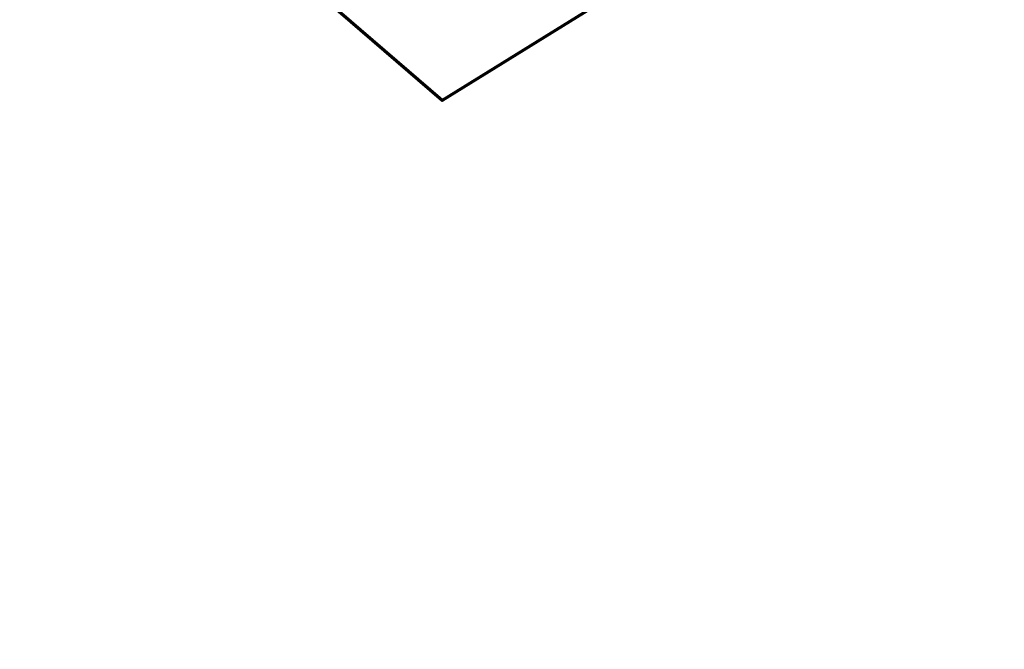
# Model space of a CAD drawing. Header units: metres. Extents: x 109063 to 109671, y 521086 to 521391.
# Tile 1 of 85: x 109081 to 109203, y 521087 to 521164. Entities that reach past the tile are written whole.
import ezdxf

# ---------------------------------------------------------------- set-up
doc = ezdxf.new("R2010")
doc.units = ezdxf.units.M
doc.layers.add('N-WE-KG-WERKGRENS_FASE 3A-G', color=10, linetype='XX-WERKGRENS_CIRCEL', lineweight=70)
doc.linetypes.add('XX-WERKGRENS_CIRCEL', pattern='A,10,-2.5,[69,NLCS.SHX,S=1,R=0,X=0,Y=0],-2.5', length=15)

msp = doc.modelspace()

# ---------------------------------------------------------------- linework, layer by layer
at = {"layer": 'N-WE-KG-WERKGRENS_FASE 3A-G', "flags": 128}
msp.add_lwpolyline([(109325.985, 521089.891), (109318.976, 521087.098), (109317.759, 521090.31), (109323.357, 521094.593), (109238.454, 521245.385), (109219.993, 521235.574), (109205.062, 521230.405), (109136.282, 521195.493), (109151.524, 521165.711), (109133.203, 521154.372), (109118.97, 521166.626), (109096.884, 521210.772), (109081.12, 521240.821), (109089.41, 521256.905), (109098.836, 521261.004), (109101.047, 521258.31, 0.2809903), (109115.146, 521256.234), (109161.484, 521279.683), (109182.49, 521274.188), (109197.384, 521282.23), (109207.411, 521265.019), (109222.743, 521273.13), (109202.684, 521306.819), (109330.854, 521375.957), (109334.104, 521366.956), (109359.352, 521304.007), (109395.916, 521316.767), (109395.014, 521304.654), (109407.223, 521303.045), (109419.647, 521302.279), (109418.208, 521287.556), (109409.708, 521288.408), (109419.013, 521237.753), (109418.562, 521234.864), (109426.445, 521234.185), (109428.101, 521222.066), (109421.278, 521222.223), (109442.345, 521149.248), (109444.21, 521130.53), (109415.056, 521118.995), (109417.942, 521109.017), (109389.8, 521098.734), (109393.219, 521089.125), (109386.118, 521086.75), (109367.934, 521091.648), (109364.106, 521102.437)], format="xyb", close=True, dxfattribs=at)

doc.saveas('drawing.dxf')
